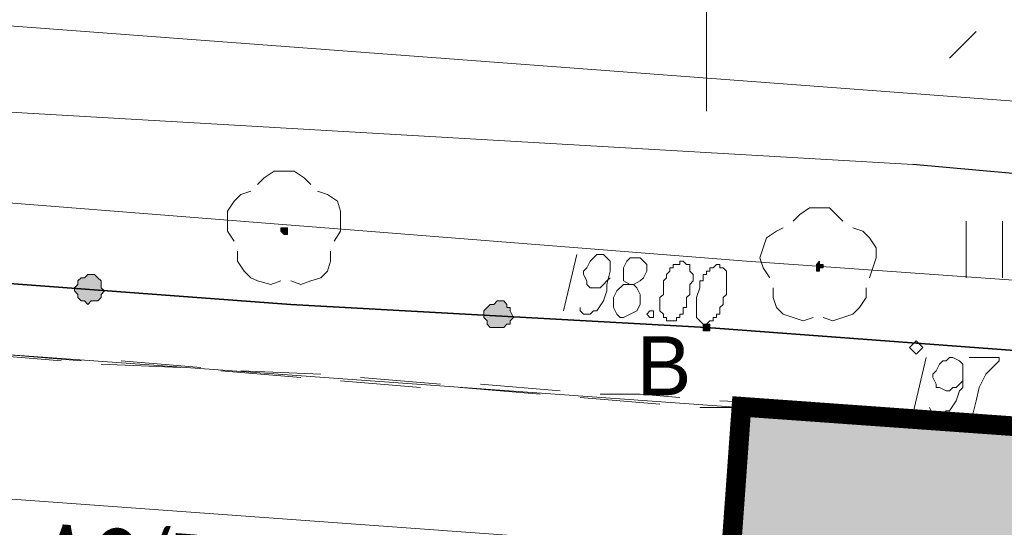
# Model space of a CAD drawing. Header units: metres. Extents: x 7431553 to 7432401, y 5544342 to 5544539.
# Tile 138 of 180: x 7432141.22 to 7432153.76, y 5544492.21 to 5544498.66. Entities that reach past the tile are written whole.
import ezdxf

# ---------------------------------------------------------------- set-up
doc = ezdxf.new("R2010")
doc.units = ezdxf.units.M
doc.header["$MEASUREMENT"] = 0
doc.layers.add('BG-PR90-PB-PZT-PZT01_2026_04_14$0$MAPA DCP', color=7, linetype='Continuous', lineweight=0)
doc.layers.add('PRIMETECH_XREF', color=7, linetype='Continuous', lineweight=5)
for name, color, linetype in [('BG-PR90-PB-PZT-PZT01_2026_04_14$0$OPISY', 7, 'Continuous'), ('BG-PR90-PB-PZT-PZT01_2026_04_14$0$Z_granica-inwestycji', 203, 'Continuous'), ('BG-PR90-PB-PZT-PZT01_2026_04_14$0$Z_granica-wlasnosci', 170, 'Continuous'), ('BG-PR90-PB-PZT-PZT01_2026_04_14$0$Z_szraf zielen', 72, 'Continuous')]:
    doc.layers.add(name, color=color, linetype=linetype)
doc.styles.add('BG-PR90-PB-PZT-PZT01_2026_04_14$0$Arial', font='arial.ttf')
doc.styles.add('BG-PR90-PB-PZT-PZT01_2026_04_14$0$Standard', font='txt')
doc.dimstyles.new('BG-PR90-PB-PZT-PZT01_2026_04_14$0$Standard', dxfattribs={"dimtxt": 0.18, "dimasz": 0.18, "dimexe": 0.18, "dimexo": 0.0625, "dimgap": 0.09, "dimtad": 0, "dimtih": 1, "dimtoh": 1, "dimdec": 4, "dimzin": 0, "dimdsep": 46, "dimtxsty": 'BG-PR90-PB-PZT-PZT01_2026_04_14$0$Standard', "dimcen": 0.09, "dimadec": 0, "dimazin": 0, "dimtfac": 1, "dimtdec": 4, "dimtofl": 0, "dimtmove": 0, "dimatfit": 3, "dimfxl": 1, "dimtolj": 1, "dimtzin": 0, "dimarcsym": 0})

# ---------------------------------------------------------------- blocks, each defined once
blk = doc.blocks.new('BG-PR90-PB-PZT-PZT01_2026_04_14$0$Naddrwiną2025_v2klauzulap')
at = {"layer": 'BG-PR90-PB-PZT-PZT01_2026_04_14$0$MAPA DCP', "linetype": 'Continuous', "lineweight": 0, "true_color": 0x009a00, "transparency": 33554559}
for points in [[(7431666.874, 5544565.617), (7431666.874, 5544565.617), (7431666.832, 5544565.617), (7431666.832, 5544565.66), (7431666.79, 5544565.66), (7431666.79, 5544565.66), (7431666.79, 5544565.617), (7431666.79, 5544565.617), (7431666.747, 5544565.617), (7431666.79, 5544565.575), (7431666.79, 5544565.575), (7431666.79, 5544565.575), (7431666.79, 5544565.575), (7431666.832, 5544565.575), (7431666.832, 5544565.575), (7431666.832, 5544565.575), (7431666.832, 5544565.575), (7431666.874, 5544565.575), (7431666.874, 5544565.575)], [(7431666.409, 5544558.802), (7431666.409, 5544558.802), (7431666.409, 5544558.844), (7431666.366, 5544558.844), (7431666.366, 5544558.844), (7431666.366, 5544558.844), (7431666.324, 5544558.844), (7431666.324, 5544558.844), (7431666.324, 5544558.844), (7431666.324, 5544558.802), (7431666.324, 5544558.802), (7431666.324, 5544558.802), (7431666.324, 5544558.802), (7431666.324, 5544558.759), (7431666.324, 5544558.759), (7431666.366, 5544558.759), (7431666.366, 5544558.759), (7431666.366, 5544558.759)]]:
    blk.add_hatch(color=94, dxfattribs=at).paths.add_polyline_path(points)
at = {"layer": 'BG-PR90-PB-PZT-PZT01_2026_04_14$0$MAPA DCP', "linetype": 'Continuous', "lineweight": 0, "transparency": 33554559}
for points in [[(7431668.652, 5544564.601), (7431668.652, 5544564.601), (7431668.61, 5544564.644), (7431668.61, 5544564.644), (7431668.61, 5544564.644), (7431668.61, 5544564.644), (7431668.568, 5544564.644), (7431668.568, 5544564.644), (7431668.568, 5544564.644), (7431668.568, 5544564.601), (7431668.568, 5544564.601), (7431668.568, 5544564.601), (7431668.568, 5544564.601), (7431668.568, 5544564.559), (7431668.568, 5544564.559), (7431668.61, 5544564.559), (7431668.61, 5544564.559), (7431668.61, 5544564.559), (7431668.61, 5544564.601)], [(7431667.594, 5544564.136), (7431667.594, 5544564.136), (7431667.594, 5544564.136), (7431667.636, 5544564.136), (7431667.636, 5544564.136), (7431667.636, 5544564.136), (7431667.636, 5544564.178), (7431667.636, 5544564.178), (7431667.636, 5544564.178), (7431667.636, 5544564.22), (7431667.594, 5544564.22), (7431667.594, 5544564.22), (7431667.594, 5544564.22), (7431667.594, 5544564.22), (7431667.552, 5544564.22), (7431667.552, 5544564.22), (7431667.552, 5544564.178), (7431667.552, 5544564.178), (7431667.552, 5544564.178), (7431667.552, 5544564.136), (7431667.552, 5544564.136), (7431667.552, 5544564.136), (7431667.552, 5544564.136)], [(7431667.467, 5544561.723), (7431667.382, 5544561.68), (7431667.34, 5544561.68), (7431667.34, 5544561.638), (7431667.298, 5544561.638), (7431667.255, 5544561.596), (7431667.255, 5544561.553), (7431667.255, 5544561.511), (7431667.298, 5544561.469), (7431667.298, 5544561.426), (7431667.34, 5544561.384), (7431667.382, 5544561.342), (7431667.425, 5544561.342), (7431667.467, 5544561.342), (7431667.509, 5544561.384), (7431667.552, 5544561.384), (7431667.594, 5544561.426), (7431667.594, 5544561.469), (7431667.594, 5544561.511), (7431667.594, 5544561.553), (7431667.594, 5544561.596), (7431667.552, 5544561.638), (7431667.552, 5544561.68), (7431667.509, 5544561.68), (7431667.509, 5544561.68)], [(7431667.128, 5544556.516), (7431667.086, 5544556.473), (7431667.001, 5544556.473), (7431666.959, 5544556.431), (7431666.917, 5544556.389), (7431666.917, 5544556.346), (7431666.917, 5544556.304), (7431666.959, 5544556.262), (7431666.959, 5544556.219), (7431667.001, 5544556.177), (7431667.044, 5544556.177), (7431667.086, 5544556.135), (7431667.128, 5544556.135), (7431667.171, 5544556.177), (7431667.213, 5544556.177), (7431667.255, 5544556.219), (7431667.255, 5544556.262), (7431667.298, 5544556.304), (7431667.255, 5544556.346), (7431667.255, 5544556.389), (7431667.255, 5544556.431), (7431667.213, 5544556.473), (7431667.171, 5544556.473), (7431667.171, 5544556.473)]]:
    blk.add_hatch(color=256, dxfattribs=at).paths.add_polyline_path(points)
at = {"layer": 'BG-PR90-PB-PZT-PZT01_2026_04_14$0$MAPA DCP', "color": 1, "linetype": 'Continuous', "lineweight": 18, "transparency": 33554687}
for points in [[(7431664.969, 5544543.477), (7431664.165, 5544543.562), (7431664.292, 5544545.086), (7431664.377, 5544547.118), (7431665.52, 5544566.803), (7431666.451, 5544577.174), (7431665.901, 5544582.466), (7431667.128, 5544586.784), (7431667.382, 5544591.737), (7431668.017, 5544609.178), (7431669.414, 5544635.806), (7431670.727, 5544637.753), (7431670.557, 5544639.489), (7431669.838, 5544641.055), (7431671.15, 5544669.461), (7431672.081, 5544686.648)], [(7431635.971, 5544534.926), (7431643.803, 5544535.137), (7431645.115, 5544536.238), (7431659.889, 5544534.375), (7431661.202, 5544534.079), (7431662.218, 5544548.218), (7431665.435, 5544548.049), (7431666.747, 5544564.686), (7431668.483, 5544589.07), (7431669.626, 5544612.226), (7431671.362, 5544639.743), (7431672.589, 5544663.238), (7431673.902, 5544686.394)]]:
    blk.add_lwpolyline(points, dxfattribs=at)
at = {"layer": 'BG-PR90-PB-PZT-PZT01_2026_04_14$0$MAPA DCP', "color": 30, "linetype": 'Continuous', "lineweight": 18, "true_color": 0xff6500, "transparency": 33554687}
for points in [[(7431664.885, 5544546.059), (7431664.377, 5544547.118), (7431665.52, 5544566.803), (7431666.451, 5544577.174), (7431665.901, 5544582.466), (7431667.128, 5544586.784), (7431667.382, 5544591.737), (7431668.017, 5544609.178), (7431669.414, 5544635.806), (7431670.727, 5544637.753), (7431670.557, 5544639.489), (7431669.838, 5544641.055), (7431671.15, 5544669.461), (7431672.081, 5544686.648)], [(7431661.583, 5544526.332), (7431665.35, 5544576.582), (7431665.52, 5544577.217)]]:
    blk.add_lwpolyline(points, dxfattribs=at)
at = {"layer": 'BG-PR90-PB-PZT-PZT01_2026_04_14$0$MAPA DCP', "linetype": 'Continuous', "lineweight": 35, "transparency": 33554687}
blk.add_lwpolyline([(7431675.891, 5544686.056), (7431675.426, 5544679.367), (7431673.986, 5544657.735), (7431673.436, 5544650.199), (7431672.547, 5544638.05), (7431671.192, 5544617.476), (7431670.303, 5544603.463), (7431669.753, 5544595.886), (7431670.769, 5544579.841), (7431669.541, 5544577.471), (7431668.398, 5544574.973), (7431667.594, 5544564.178), (7431667.298, 5544558.886), (7431666.917, 5544553.764), (7431666.324, 5544544.197), (7431665.393, 5544531.878), (7431673.817, 5544524.3), (7431682.199, 5544516.722)], dxfattribs=at)
at = {"layer": 'BG-PR90-PB-PZT-PZT01_2026_04_14$0$MAPA DCP', "linetype": 'Continuous', "lineweight": 18, "transparency": 33554687}
for points in [[(7431673.859, 5544657.311), (7431726.818, 5544654.094), (7431721.188, 5544574.846), (7431714.161, 5544575.396), (7431713.187, 5544561.426), (7431668.61, 5544564.601), (7431669.033, 5544570.486), (7431669.541, 5544576.582), (7431670.727, 5544580.519), (7431669.795, 5544596.859), (7431673.182, 5544646.728)], [(7431667.848, 5544566.93), (7431667.763, 5544566.845), (7431667.848, 5544566.76), (7431667.933, 5544566.845)], [(7431713.187, 5544561.426), (7431709.8, 5544513.844), (7431684.527, 5544515.452), (7431666.493, 5544532.936), (7431667.213, 5544545.213), (7431668.61, 5544564.601)]]:
    blk.add_lwpolyline(points, close=True, dxfattribs=at)
at = {"layer": 'BG-PR90-PB-PZT-PZT01_2026_04_14$0$MAPA DCP', "linetype": 'Continuous', "lineweight": 25, "transparency": 33554687}
blk.add_lwpolyline([(7431667.382, 5544591.737), (7431667.128, 5544586.784), (7431665.901, 5544582.466), (7431666.451, 5544577.174), (7431665.52, 5544566.803)], dxfattribs=at)
at = {"layer": 'BG-PR90-PB-PZT-PZT01_2026_04_14$0$MAPA DCP', "linetype": 'Continuous', "lineweight": 18, "transparency": 33554687}
for points in [[(7431638.088, 5544583.059), (7431638.977, 5544582.635), (7431663.784, 5544577.725), (7431669.541, 5544576.582), (7431669.033, 5544570.486), (7431668.61, 5544564.601), (7431667.213, 5544545.213), (7431636.479, 5544546.821)], [(7431666.959, 5544567.946), (7431666.239, 5544567.946)], [(7431664.165, 5544567.268), (7431663.826, 5544567.607)], [(7431666.239, 5544567.48), (7431666.959, 5544567.48)], [(7431662.345, 5544564.178), (7431664.842, 5544564.178)]]:
    blk.add_lwpolyline(points, dxfattribs=at)
at = {"layer": 'BG-PR90-PB-PZT-PZT01_2026_04_14$0$MAPA DCP', "color": 4, "linetype": 'Continuous', "lineweight": 18, "transparency": 33554687}
for points in [[(7431668.737, 5544567.395), (7431668.779, 5544568.411)], [(7431668.61, 5544565.871), (7431668.652, 5544566.379), (7431668.695, 5544566.887)], [(7431668.525, 5544564.347), (7431668.568, 5544565.363)], [(7431668.441, 5544562.823), (7431668.441, 5544563.331), (7431668.483, 5544563.839)], [(7431668.314, 5544561.299), (7431668.398, 5544562.315)], [(7431668.229, 5544559.775), (7431668.271, 5544560.283), (7431668.314, 5544560.791)], [(7431668.144, 5544558.251), (7431668.187, 5544559.267)], [(7431668.017, 5544556.727), (7431668.06, 5544557.235), (7431668.102, 5544557.743)], [(7431667.933, 5544555.203), (7431668.017, 5544556.219)]]:
    blk.add_lwpolyline(points, dxfattribs=at)
at = {"layer": 'BG-PR90-PB-PZT-PZT01_2026_04_14$0$MAPA DCP', "color": 94, "linetype": 'Continuous', "lineweight": 18, "true_color": 0x009a00, "transparency": 33554687}
for points in [[(7431668.864, 5544567.946), (7431668.822, 5544567.438), (7431668.779, 5544566.93)], [(7431668.779, 5544566.422), (7431668.695, 5544565.406)], [(7431666.324, 5544566.041), (7431666.366, 5544566.168), (7431666.451, 5544566.252), (7431666.578, 5544566.337), (7431666.705, 5544566.337), (7431666.832, 5544566.295), (7431666.959, 5544566.252)], [(7431667.086, 5544566.21), (7431667.213, 5544566.21), (7431667.34, 5544566.125), (7431667.425, 5544566.041), (7431667.467, 5544565.914), (7431667.509, 5544565.787), (7431667.467, 5544565.66)], [(7431666.239, 5544565.279), (7431666.155, 5544565.363), (7431666.07, 5544565.49), (7431666.07, 5544565.744), (7431666.155, 5544565.829), (7431666.239, 5544565.914)], [(7431667.467, 5544565.533), (7431667.509, 5544565.406), (7431667.467, 5544565.279), (7431667.425, 5544565.152), (7431667.34, 5544565.067), (7431667.213, 5544565.025), (7431667.086, 5544565.025)], [(7431666.959, 5544564.982), (7431666.832, 5544564.898), (7431666.705, 5544564.855), (7431666.578, 5544564.898), (7431666.451, 5544564.94), (7431666.366, 5544565.067), (7431666.324, 5544565.152)], [(7431668.652, 5544564.898), (7431668.61, 5544564.601), (7431668.61, 5544564.093)], [(7431669.584, 5544564.517), (7431668.61, 5544564.601)], [(7431671.108, 5544564.39), (7431670.6, 5544564.432), (7431670.092, 5544564.474)], [(7431668.568, 5544563.585), (7431668.483, 5544562.569)], [(7431668.441, 5544562.061), (7431668.398, 5544561.553), (7431668.356, 5544561.045)], [(7431668.356, 5544560.537), (7431668.271, 5544559.521)], [(7431665.858, 5544559.225), (7431665.901, 5544559.352), (7431665.985, 5544559.479), (7431666.112, 5544559.521), (7431666.239, 5544559.521), (7431666.366, 5544559.521), (7431666.493, 5544559.437)], [(7431666.62, 5544559.394), (7431666.747, 5544559.394), (7431666.874, 5544559.352), (7431666.959, 5544559.267), (7431667.001, 5544559.14), (7431667.044, 5544559.013), (7431667.001, 5544558.886)], [(7431665.774, 5544558.463), (7431665.689, 5544558.548), (7431665.604, 5544558.675), (7431665.604, 5544558.929), (7431665.689, 5544559.056), (7431665.774, 5544559.14)], [(7431668.229, 5544559.013), (7431668.187, 5544558.505), (7431668.144, 5544557.997)], [(7431667.001, 5544558.759), (7431667.044, 5544558.632), (7431667.001, 5544558.463), (7431666.959, 5544558.378), (7431666.874, 5544558.294), (7431666.747, 5544558.209), (7431666.62, 5544558.209)], [(7431666.493, 5544558.167), (7431666.366, 5544558.082), (7431666.112, 5544558.082), (7431665.985, 5544558.167), (7431665.901, 5544558.251), (7431665.858, 5544558.378)], [(7431668.102, 5544557.489), (7431668.06, 5544556.473)], [(7431668.017, 5544555.965), (7431667.975, 5544555.457), (7431667.933, 5544554.949)]]:
    blk.add_lwpolyline(points, dxfattribs=at)
at = {"layer": 'BG-PR90-PB-PZT-PZT01_2026_04_14$0$MAPA DCP', "linetype": 'Continuous', "lineweight": 9, "transparency": 33554687}
for points in [[(7431667.975, 5544567.522), (7431667.975, 5544567.903), (7431668.017, 5544567.903), (7431668.187, 5544567.734), (7431668.356, 5544567.649), (7431668.525, 5544567.607), (7431668.695, 5544567.565)], [(7431668.61, 5544567.014), (7431668.695, 5544567.057), (7431668.695, 5544567.184), (7431668.652, 5544567.226), (7431668.652, 5544567.268), (7431668.525, 5544567.353), (7431668.398, 5544567.395), (7431668.356, 5544567.438), (7431668.187, 5544567.438), (7431668.102, 5544567.438), (7431668.06, 5544567.438), (7431668.017, 5544567.395), (7431667.975, 5544567.311), (7431667.975, 5544567.268), (7431668.017, 5544567.226), (7431668.017, 5544567.184), (7431668.06, 5544567.141), (7431668.144, 5544567.099), (7431668.187, 5544567.057), (7431668.229, 5544567.057), (7431668.314, 5544567.099), (7431668.356, 5544567.099), (7431668.356, 5544567.141), (7431668.398, 5544567.226), (7431668.398, 5544567.268), (7431668.356, 5544567.311), (7431668.356, 5544567.353), (7431668.314, 5544567.395), (7431668.271, 5544567.438)], [(7431667.975, 5544566.972), (7431668.695, 5544566.803)], [(7431667.044, 5544563.204), (7431667.044, 5544563.247), (7431667.001, 5544563.331), (7431666.959, 5544563.374), (7431666.874, 5544563.416), (7431666.79, 5544563.416), (7431666.747, 5544563.374), (7431666.705, 5544563.331), (7431666.705, 5544563.289), (7431666.705, 5544563.204), (7431666.747, 5544563.162), (7431666.832, 5544563.12), (7431666.874, 5544563.12), (7431666.959, 5544563.12), (7431667.001, 5544563.12), (7431667.044, 5544563.204), (7431667.044, 5544563.12), (7431667.128, 5544563.035), (7431667.213, 5544562.993), (7431667.255, 5544562.993), (7431667.34, 5544562.993), (7431667.425, 5544563.035), (7431667.467, 5544563.077), (7431667.467, 5544563.12), (7431667.425, 5544563.204), (7431667.382, 5544563.289), (7431667.298, 5544563.331), (7431667.255, 5544563.331), (7431667.171, 5544563.331), (7431667.086, 5544563.289), (7431667.044, 5544563.247)], [(7431667.34, 5544562.569), (7431667.382, 5544562.569), (7431667.425, 5544562.612), (7431667.425, 5544562.696), (7431667.382, 5544562.739), (7431667.382, 5544562.781), (7431667.255, 5544562.866), (7431667.128, 5544562.908), (7431667.044, 5544562.908), (7431666.874, 5544562.95), (7431666.79, 5544562.95), (7431666.747, 5544562.95), (7431666.705, 5544562.908), (7431666.663, 5544562.866), (7431666.663, 5544562.823), (7431666.663, 5544562.781), (7431666.705, 5544562.739), (7431666.747, 5544562.696), (7431666.832, 5544562.654), (7431666.874, 5544562.612), (7431666.917, 5544562.612), (7431667.001, 5544562.654), (7431667.044, 5544562.654), (7431667.086, 5544562.696), (7431667.086, 5544562.739), (7431667.086, 5544562.781), (7431667.086, 5544562.823), (7431667.044, 5544562.866), (7431667.001, 5544562.908), (7431666.959, 5544562.95)], [(7431666.663, 5544562.527), (7431667.382, 5544562.358)]]:
    blk.add_lwpolyline(points, dxfattribs=at)
at = {"layer": 'BG-PR90-PB-PZT-PZT01_2026_04_14$0$MAPA DCP', "color": 94, "linetype": 'Continuous', "lineweight": 0, "true_color": 0x009a00, "transparency": 33554687}
for points in [[(7431666.874, 5544565.617), (7431666.874, 5544565.617), (7431666.832, 5544565.617), (7431666.832, 5544565.66), (7431666.79, 5544565.66), (7431666.79, 5544565.66), (7431666.79, 5544565.617), (7431666.79, 5544565.617), (7431666.747, 5544565.617), (7431666.79, 5544565.575), (7431666.79, 5544565.575), (7431666.79, 5544565.575), (7431666.79, 5544565.575), (7431666.832, 5544565.575), (7431666.832, 5544565.575), (7431666.832, 5544565.575), (7431666.832, 5544565.575), (7431666.874, 5544565.575)], [(7431666.409, 5544558.802), (7431666.409, 5544558.802), (7431666.409, 5544558.844), (7431666.366, 5544558.844), (7431666.366, 5544558.844), (7431666.366, 5544558.844), (7431666.324, 5544558.844), (7431666.324, 5544558.844), (7431666.324, 5544558.844), (7431666.324, 5544558.802), (7431666.324, 5544558.802), (7431666.324, 5544558.802), (7431666.324, 5544558.802), (7431666.324, 5544558.759), (7431666.324, 5544558.759), (7431666.366, 5544558.759), (7431666.366, 5544558.759), (7431666.366, 5544558.759), (7431666.409, 5544558.802)]]:
    blk.add_lwpolyline(points, close=True, dxfattribs=at)
at = {"layer": 'BG-PR90-PB-PZT-PZT01_2026_04_14$0$MAPA DCP', "linetype": 'Continuous', "lineweight": 0, "transparency": 33554687}
for points in [[(7431668.652, 5544564.601), (7431668.652, 5544564.601), (7431668.61, 5544564.644), (7431668.61, 5544564.644), (7431668.61, 5544564.644), (7431668.61, 5544564.644), (7431668.568, 5544564.644), (7431668.568, 5544564.644), (7431668.568, 5544564.644), (7431668.568, 5544564.601), (7431668.568, 5544564.601), (7431668.568, 5544564.601), (7431668.568, 5544564.601), (7431668.568, 5544564.559), (7431668.568, 5544564.559), (7431668.61, 5544564.559), (7431668.61, 5544564.559), (7431668.61, 5544564.559), (7431668.61, 5544564.601)], [(7431667.594, 5544564.136), (7431667.594, 5544564.136), (7431667.594, 5544564.136), (7431667.636, 5544564.136), (7431667.636, 5544564.136), (7431667.636, 5544564.136), (7431667.636, 5544564.178), (7431667.636, 5544564.178), (7431667.636, 5544564.178), (7431667.636, 5544564.22), (7431667.594, 5544564.22), (7431667.594, 5544564.22), (7431667.594, 5544564.22), (7431667.594, 5544564.22), (7431667.552, 5544564.22), (7431667.552, 5544564.22), (7431667.552, 5544564.178), (7431667.552, 5544564.178), (7431667.552, 5544564.178), (7431667.552, 5544564.136), (7431667.552, 5544564.136), (7431667.552, 5544564.136), (7431667.552, 5544564.136)], [(7431667.467, 5544561.723), (7431667.382, 5544561.68), (7431667.34, 5544561.68), (7431667.34, 5544561.638), (7431667.298, 5544561.638), (7431667.255, 5544561.596), (7431667.255, 5544561.553), (7431667.255, 5544561.511), (7431667.298, 5544561.469), (7431667.298, 5544561.426), (7431667.34, 5544561.384), (7431667.382, 5544561.342), (7431667.425, 5544561.342), (7431667.467, 5544561.342), (7431667.509, 5544561.384), (7431667.552, 5544561.384), (7431667.594, 5544561.426), (7431667.594, 5544561.469), (7431667.594, 5544561.511), (7431667.594, 5544561.553), (7431667.594, 5544561.596), (7431667.552, 5544561.638), (7431667.552, 5544561.68), (7431667.509, 5544561.68)], [(7431667.128, 5544556.516), (7431667.086, 5544556.473), (7431667.001, 5544556.473), (7431666.959, 5544556.431), (7431666.917, 5544556.389), (7431666.917, 5544556.346), (7431666.917, 5544556.304), (7431666.959, 5544556.262), (7431666.959, 5544556.219), (7431667.001, 5544556.177), (7431667.044, 5544556.177), (7431667.086, 5544556.135), (7431667.128, 5544556.135), (7431667.171, 5544556.177), (7431667.213, 5544556.177), (7431667.255, 5544556.219), (7431667.255, 5544556.262), (7431667.298, 5544556.304), (7431667.255, 5544556.346), (7431667.255, 5544556.389), (7431667.255, 5544556.431), (7431667.213, 5544556.473), (7431667.171, 5544556.473)]]:
    blk.add_lwpolyline(points, close=True, dxfattribs=at)
at = {"layer": 'BG-PR90-PB-PZT-PZT01_2026_04_14$0$MAPA DCP', "linetype": 'Continuous', "lineweight": 9, "transparency": 33554687}
for points in [[(7431666.79, 5544564.347), (7431666.79, 5544564.305), (7431666.832, 5544564.263), (7431666.832, 5544564.22), (7431666.874, 5544564.22), (7431666.874, 5544564.178), (7431666.917, 5544564.178), (7431666.917, 5544564.136), (7431666.959, 5544564.136), (7431667.001, 5544564.136), (7431667.001, 5544564.093), (7431667.044, 5544564.093), (7431667.086, 5544564.093), (7431667.213, 5544564.051), (7431667.255, 5544564.051), (7431667.34, 5544564.051), (7431667.382, 5544564.051), (7431667.425, 5544564.051), (7431667.467, 5544564.051), (7431667.509, 5544564.093), (7431667.552, 5544564.136), (7431667.552, 5544564.178), (7431667.509, 5544564.22), (7431667.509, 5544564.263), (7431667.467, 5544564.263), (7431667.467, 5544564.305), (7431667.425, 5544564.305), (7431667.425, 5544564.347), (7431667.382, 5544564.347), (7431667.34, 5544564.347), (7431667.298, 5544564.39), (7431667.255, 5544564.39), (7431667.213, 5544564.39), (7431667.171, 5544564.432), (7431667.128, 5544564.432), (7431667.086, 5544564.432), (7431667.044, 5544564.432), (7431667.001, 5544564.432), (7431666.959, 5544564.432), (7431666.917, 5544564.432), (7431666.874, 5544564.432), (7431666.832, 5544564.39), (7431666.832, 5544564.347)], [(7431666.747, 5544563.882), (7431666.747, 5544563.839), (7431666.79, 5544563.839), (7431666.79, 5544563.755), (7431666.832, 5544563.755), (7431666.832, 5544563.712), (7431666.874, 5544563.712), (7431666.917, 5544563.67), (7431666.959, 5544563.67), (7431667.001, 5544563.628), (7431667.086, 5544563.628), (7431667.171, 5544563.628), (7431667.213, 5544563.585), (7431667.298, 5544563.585), (7431667.34, 5544563.585), (7431667.382, 5544563.585), (7431667.425, 5544563.628), (7431667.467, 5544563.628), (7431667.467, 5544563.67), (7431667.509, 5544563.67), (7431667.509, 5544563.712), (7431667.509, 5544563.755), (7431667.509, 5544563.797), (7431667.467, 5544563.797), (7431667.467, 5544563.839), (7431667.425, 5544563.839), (7431667.425, 5544563.882), (7431667.382, 5544563.882), (7431667.34, 5544563.882), (7431667.34, 5544563.924), (7431667.298, 5544563.924), (7431667.255, 5544563.924), (7431667.213, 5544563.924), (7431667.171, 5544563.966), (7431667.128, 5544563.966), (7431667.086, 5544563.966), (7431667.044, 5544563.966), (7431667.001, 5544564.009), (7431666.959, 5544564.009), (7431666.917, 5544564.009), (7431666.874, 5544563.966), (7431666.832, 5544563.966), (7431666.79, 5544563.966), (7431666.79, 5544563.924)], [(7431667.382, 5544563.458), (7431667.382, 5544563.501), (7431667.467, 5544563.501), (7431667.467, 5544563.458), (7431667.425, 5544563.416)]]:
    blk.add_lwpolyline(points, close=True, dxfattribs=at)
at = {"layer": 'BG-PR90-PB-PZT-PZT01_2026_04_14$0$MAPA DCP', "color": 5, "linetype": 'Continuous', "lineweight": 18, "transparency": 33554687}
blk.add_arc((7433022.765, 5544513.014), 1363.431, 172.854498, 180.436605, dxfattribs=at)
blk = doc.blocks.new('BG-PR90-PB-PZT-PZT01_2026_04_14')
at = {"layer": 'BG-PR90-PB-PZT-PZT01_2026_04_14$0$Z_szraf zielen', "true_color": 0xb0d592}
h = blk.add_hatch(color=63, dxfattribs=at)
h.dxf.hatch_style = 1
h.paths.add_polyline_path([(7432147.21, 5544449.15), (7432150.41, 5544493.74), (7432156.27, 5544493.32), (7432162.4, 5544492.78), (7432166.34, 5544491.62), (7432182.67, 5544492.54), (7432242.525, 5544488.459), (7432243.1, 5544488.46), (7432239.91, 5544435.52), (7432160.67, 5544441.17), (7432161.18, 5544448.16), (7432160.681, 5544448.195), (7432160.681, 5544448.196), (7432160.789, 5544449.703), (7432165.277, 5544449.382), (7432165.064, 5544446.39), (7432170.051, 5544446.034), (7432170.08, 5544446.433), (7432172.565, 5544446.256), (7432173.072, 5544446.22), (7432180.553, 5544445.687), (7432180.738, 5544448.28), (7432180.782, 5544448.983), (7432181.094, 5544453.267), (7432193.715, 5544452.367), (7432193.609, 5544450.871), (7432200.591, 5544450.373), (7432200.804, 5544453.366), (7432203.95, 5544453.142), (7432204.646, 5544453.092, -0.414214), (7432206.499, 5544450.955), (7432205.979, 5544443.664), (7432221.941, 5544442.526), (7432225.008, 5544485.533), (7432209.048, 5544486.671), (7432208.053, 5544472.707, -0.414214), (7432206.984, 5544471.781), (7432205.987, 5544471.852, -0.414214), (7432205.06, 5544472.92), (7432206.056, 5544486.885), (7432206.163, 5544488.381), (7432166.264, 5544491.226), (7432166.157, 5544489.73), (7432165.161, 5544475.765), (7432165.117, 5544475.148, -0.414214), (7432163.514, 5544473.758), (7432158.091, 5544474.149), (7432158.433, 5544479.291), (7432158.431, 5544479.263), (7432151.418, 5544479.76), (7432151.418, 5544479.76), (7432151.038, 5544474.648), (7432149.21, 5544449.008)])
at = {"layer": 'BG-PR90-PB-PZT-PZT01_2026_04_14$0$Z_granica-wlasnosci', "color": 5, "true_color": 0x1414ff, "const_width": 0.25}
blk.add_lwpolyline([(7432243.1, 5544488.46), (7432239.91, 5544435.52), (7432160.67, 5544441.17), (7432161.18, 5544448.16), (7432147.21, 5544449.15), (7432150.41, 5544493.74), (7432156.27, 5544493.32), (7432162.4, 5544492.78), (7432166.34, 5544491.62), (7432182.67, 5544492.54), (7432242.525, 5544488.459)], close=True, dxfattribs=at)
blk.add_lwpolyline([(7432243.1, 5544488.46), (7432239.91, 5544435.52), (7432160.67, 5544441.17), (7432161.18, 5544448.16), (7432147.21, 5544449.15), (7432150.41, 5544493.74), (7432156.27, 5544493.32), (7432162.4, 5544492.78), (7432166.34, 5544491.62), (7432182.67, 5544492.54), (7432242.525, 5544488.459)], close=True, dxfattribs=at)
blk.add_lwpolyline([(7432243.1, 5544488.46), (7432239.91, 5544435.52), (7432160.67, 5544441.17), (7432161.18, 5544448.16), (7432147.21, 5544449.15), (7432150.41, 5544493.74), (7432156.27, 5544493.32), (7432162.4, 5544492.78), (7432166.34, 5544491.62), (7432182.67, 5544492.54), (7432242.525, 5544488.459)], close=True, dxfattribs=at)
at = {"layer": 'BG-PR90-PB-PZT-PZT01_2026_04_14$0$MAPA DCP', "rotation": 270}
blk.add_blockref('BG-PR90-PB-PZT-PZT01_2026_04_14$0$Naddrwiną2025_v2klauzulap', (1887585.788, 12976162.34), dxfattribs=at)
at = {"layer": 'BG-PR90-PB-PZT-PZT01_2026_04_14$0$OPISY', "insert": (7432135.57, 5544494.39, 63.183), "char_height": 1, "attachment_point": 1, "rotation": 355.6217, "style": 'BG-PR90-PB-PZT-PZT01_2026_04_14$0$Standard'}
blk.add_mtext('{\\fCalibri Light|b0|i0|c238|p34;\\W0.7;proj.1\\Pprzetwornica AC/DC\\PKempower C802}', dxfattribs=at)
at = {"layer": 'BG-PR90-PB-PZT-PZT01_2026_04_14$0$Z_granica-inwestycji', "ltscale": 2, "insert": (7432149.075, 5544494.636), "char_height": 0.75, "width": 4.18409, "attachment_point": 1, "style": 'BG-PR90-PB-PZT-PZT01_2026_04_14$0$Arial'}
blk.add_mtext('B', dxfattribs=at)
at = {"layer": 'BG-PR90-PB-PZT-PZT01_2026_04_14$0$OPISY'}
blk.add_leader([(7432163.001, 5544487.048, 63.183), (7432147.893, 5544492.072, 63.183), (7432135.366, 5544492.984, 63.183)], dimstyle='BG-PR90-PB-PZT-PZT01_2026_04_14$0$Standard', dxfattribs=at)

msp = doc.modelspace()

# ---------------------------------------------------------------- block references
at = {"layer": 'PRIMETECH_XREF', "linetype": 'Continuous', "lineweight": 0, "rotation": 360}
msp.add_blockref('BG-PR90-PB-PZT-PZT01_2026_04_14', (0, 0), dxfattribs=at)

doc.saveas('drawing.dxf')
